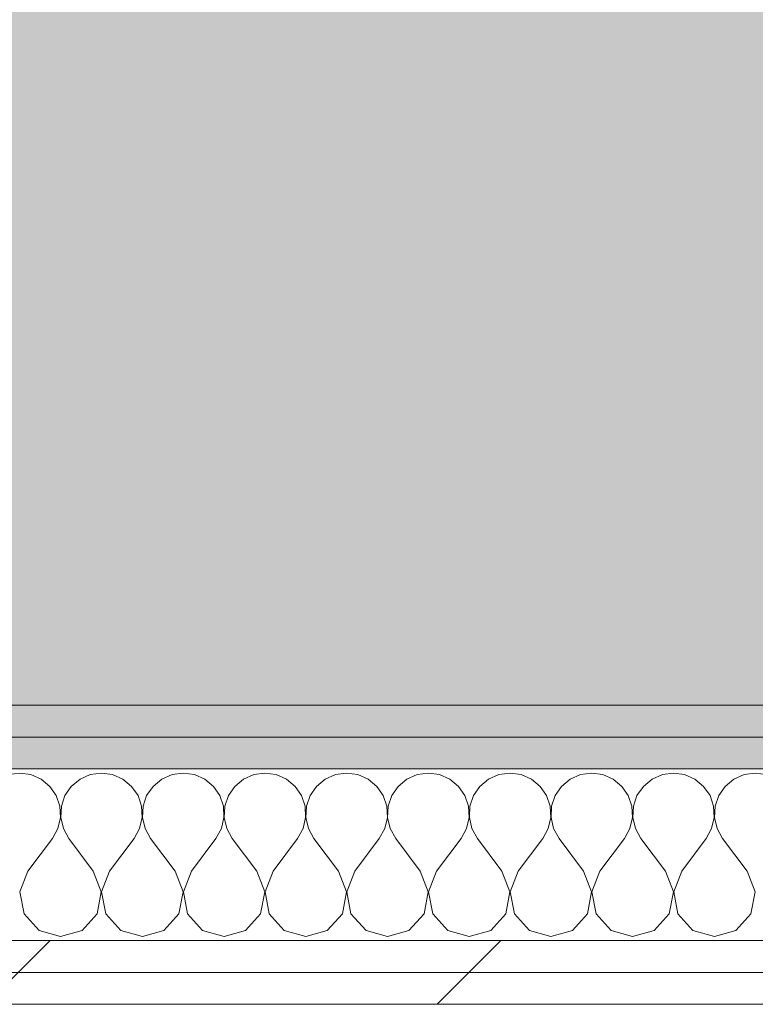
# Model space of a CAD drawing. Header units: millimetres. Extents: x -30280 to 19093, y -19284 to 4746.
# Tile 177 of 256: x -2167 to -1867, y -17072 to -16670. Entities that reach past the tile are written whole.
import ezdxf

# ---------------------------------------------------------------- set-up
doc = ezdxf.new("R2010")
doc.units = ezdxf.units.MM
doc.header["$MEASUREMENT"] = 0
doc.linetypes.add('Wipeout_Contour', pattern=[1000, 0, -1000])
doc.layers.add('Nuevo_07_CR_Cel Ras vinilic', color=7, linetype='Continuous')
doc.layers.add('Nuevo_08_E_Envans secs', color=7, linetype='Continuous')
for name, color, linetype, lineweight, true_color in [('Nuevo_07_CR_Cel Ras vinilic_Pluma_Nº__102', 7, 'Continuous', 5, 0xcccccc), ('Nuevo_07_CR_Cel Ras vinilic_Pluma_Nº__79', 7, 'Continuous', 5, 0xaaffd5), ('Nuevo_08_E_Envans secs_Pluma_Nº__102', 7, 'Continuous', 5, 0xcccccc), ('Nuevo_08_E_Envans secs_Pluma_Nº__177', 7, 'Continuous', 15, 0xf7e046), ('Nuevo_08_E_Envans secs_Pluma_Nº__79', 7, 'Continuous', 5, 0xaaffd5)]:
    doc.layers.add(name, color=color, linetype=linetype, lineweight=lineweight, true_color=true_color)
doc.layers.add('Nuevo_08_E_Envans secs_Pluma_Nº__1', color=7, linetype='Continuous', lineweight=5)
pattern_1 = [(45, (0, 0), (-183.8478, 183.8478), [195, -65]), (45, (7e-14, 183.85), (-183.8478, 183.8478), [195, -65])]

# ---------------------------------------------------------------- blocks, each defined once
blk = doc.blocks.new('*X766')
at = {"layer": 'Nuevo_08_E_Envans secs_Pluma_Nº__102', "color": 254, "linetype": 'Continuous', "lineweight": 5, "true_color": 0xcccccc}
for p, q in [((-2166.67, -16977.64), (-2171.22, -16978.28)), ((-2162.11, -16978.28), (-2166.67, -16977.64)), ((-2157.9, -16980.13), (-2162.11, -16978.28)), ((-2154.36, -16983.07), (-2157.9, -16980.13)), ((-2142.1, -16980.13), (-2145.64, -16983.07)), ((-2137.89, -16978.28), (-2142.1, -16980.13)), ((-2133.33, -16977.64), (-2137.89, -16978.28)), ((-2128.78, -16978.28), (-2133.33, -16977.64)), ((-2124.57, -16980.13), (-2128.78, -16978.28)), ((-2121.03, -16983.07), (-2124.57, -16980.13)), ((-2108.76, -16980.13), (-2112.3, -16983.07)), ((-2104.55, -16978.28), (-2108.76, -16980.13)), ((-2100, -16977.64), (-2104.55, -16978.28)), ((-2095.45, -16978.28), (-2100, -16977.64)), ((-2091.24, -16980.13), (-2095.45, -16978.28)), ((-2087.7, -16983.07), (-2091.24, -16980.13)), ((-2075.43, -16980.13), (-2078.97, -16983.07)), ((-2071.22, -16978.28), (-2075.43, -16980.13)), ((-2066.67, -16977.64), (-2071.22, -16978.28)), ((-2062.11, -16978.28), (-2066.67, -16977.64)), ((-2057.9, -16980.13), (-2062.11, -16978.28)), ((-2054.36, -16983.07), (-2057.9, -16980.13)), ((-2042.1, -16980.13), (-2045.64, -16983.07)), ((-2037.89, -16978.28), (-2042.1, -16980.13)), ((-2033.33, -16977.64), (-2037.89, -16978.28)), ((-2028.78, -16978.28), (-2033.33, -16977.64)), ((-2024.57, -16980.13), (-2028.78, -16978.28)), ((-2021.03, -16983.07), (-2024.57, -16980.13)), ((-2008.76, -16980.13), (-2012.3, -16983.07)), ((-2004.55, -16978.28), (-2008.76, -16980.13)), ((-2000, -16977.64), (-2004.55, -16978.28)), ((-1995.45, -16978.28), (-2000, -16977.64)), ((-1991.24, -16980.13), (-1995.45, -16978.28)), ((-1987.7, -16983.07), (-1991.24, -16980.13)), ((-1975.43, -16980.13), (-1978.97, -16983.07)), ((-1971.22, -16978.28), (-1975.43, -16980.13)), ((-1966.67, -16977.64), (-1971.22, -16978.28)), ((-1962.11, -16978.28), (-1966.67, -16977.64)), ((-1957.9, -16980.13), (-1962.11, -16978.28)), ((-1954.36, -16983.07), (-1957.9, -16980.13)), ((-1942.1, -16980.13), (-1945.64, -16983.07)), ((-1937.89, -16978.28), (-1942.1, -16980.13)), ((-1933.33, -16977.64), (-1937.89, -16978.28)), ((-1928.78, -16978.28), (-1933.33, -16977.64)), ((-1924.57, -16980.13), (-1928.78, -16978.28)), ((-1921.03, -16983.07), (-1924.57, -16980.13)), ((-1908.76, -16980.13), (-1912.3, -16983.07)), ((-1904.55, -16978.28), (-1908.76, -16980.13)), ((-1900, -16977.64), (-1904.55, -16978.28)), ((-1895.45, -16978.28), (-1900, -16977.64)), ((-1891.24, -16980.13), (-1895.45, -16978.28)), ((-1887.7, -16983.07), (-1891.24, -16980.13)), ((-1875.43, -16980.13), (-1878.97, -16983.07)), ((-1871.22, -16978.28), (-1875.43, -16980.13)), ((-1866.67, -16977.64), (-1871.22, -16978.28)), ((-1862.11, -16978.28), (-1866.67, -16977.64)), ((-2151.76, -16986.86), (-2154.36, -16983.07)), ((-2145.64, -16983.07), (-2148.24, -16986.86)), ((-2118.43, -16986.86), (-2121.03, -16983.07)), ((-2112.3, -16983.07), (-2114.91, -16986.86)), ((-2085.09, -16986.86), (-2087.7, -16983.07)), ((-2078.97, -16983.07), (-2081.57, -16986.86)), ((-2051.76, -16986.86), (-2054.36, -16983.07)), ((-2045.64, -16983.07), (-2048.24, -16986.86)), ((-2018.43, -16986.86), (-2021.03, -16983.07)), ((-2012.3, -16983.07), (-2014.91, -16986.86)), ((-1985.09, -16986.86), (-1987.7, -16983.07)), ((-1978.97, -16983.07), (-1981.57, -16986.86)), ((-1951.76, -16986.86), (-1954.36, -16983.07)), ((-1945.64, -16983.07), (-1948.24, -16986.86)), ((-1918.43, -16986.86), (-1921.03, -16983.07)), ((-1912.3, -16983.07), (-1914.91, -16986.86)), ((-1885.09, -16986.86), (-1887.7, -16983.07)), ((-1878.97, -16983.07), (-1881.57, -16986.86)), ((-2150.29, -16991.21), (-2151.76, -16986.86)), ((-2148.24, -16986.86), (-2149.71, -16991.21)), ((-2116.96, -16991.21), (-2118.43, -16986.86)), ((-2114.91, -16986.86), (-2116.38, -16991.21)), ((-2083.62, -16991.21), (-2085.09, -16986.86)), ((-2081.57, -16986.86), (-2083.04, -16991.21)), ((-2050.29, -16991.21), (-2051.76, -16986.86)), ((-2048.24, -16986.86), (-2049.71, -16991.21)), ((-2016.96, -16991.21), (-2018.43, -16986.86)), ((-2014.91, -16986.86), (-2016.38, -16991.21)), ((-1983.62, -16991.21), (-1985.09, -16986.86)), ((-1981.57, -16986.86), (-1983.04, -16991.21)), ((-1950.29, -16991.21), (-1951.76, -16986.86)), ((-1948.24, -16986.86), (-1949.71, -16991.21)), ((-1916.96, -16991.21), (-1918.43, -16986.86)), ((-1914.91, -16986.86), (-1916.38, -16991.21)), ((-1883.62, -16991.21), (-1885.09, -16986.86)), ((-1881.57, -16986.86), (-1883.04, -16991.21)), ((-2150.07, -16995.81), (-2150.29, -16991.21)), ((-2149.71, -16991.21), (-2149.93, -16995.81)), ((-2116.73, -16995.81), (-2116.96, -16991.21)), ((-2116.38, -16991.21), (-2116.6, -16995.81)), ((-2083.4, -16995.81), (-2083.62, -16991.21)), ((-2083.04, -16991.21), (-2083.27, -16995.81)), ((-2050.07, -16995.81), (-2050.29, -16991.21)), ((-2049.71, -16991.21), (-2049.93, -16995.81)), ((-2016.73, -16995.81), (-2016.96, -16991.21)), ((-2016.38, -16991.21), (-2016.6, -16995.81)), ((-1983.4, -16995.81), (-1983.62, -16991.21)), ((-1983.04, -16991.21), (-1983.27, -16995.81)), ((-1950.07, -16995.81), (-1950.29, -16991.21)), ((-1949.71, -16991.21), (-1949.93, -16995.81)), ((-1916.73, -16995.81), (-1916.96, -16991.21)), ((-1916.38, -16991.21), (-1916.6, -16995.81)), ((-1883.4, -16995.81), (-1883.62, -16991.21)), ((-1883.04, -16991.21), (-1883.27, -16995.81)), ((-2151.11, -17000.28), (-2150.07, -16995.81)), ((-2149.93, -16995.81), (-2148.89, -17000.28)), ((-2117.77, -17000.28), (-2116.73, -16995.81)), ((-2116.6, -16995.81), (-2115.56, -17000.28)), ((-2084.44, -17000.28), (-2083.4, -16995.81)), ((-2083.27, -16995.81), (-2082.23, -17000.28)), ((-2051.11, -17000.28), (-2050.07, -16995.81)), ((-2049.93, -16995.81), (-2048.89, -17000.28)), ((-2017.77, -17000.28), (-2016.73, -16995.81)), ((-2016.6, -16995.81), (-2015.56, -17000.28)), ((-1984.44, -17000.28), (-1983.4, -16995.81)), ((-1983.27, -16995.81), (-1982.23, -17000.28)), ((-1951.11, -17000.28), (-1950.07, -16995.81)), ((-1949.93, -16995.81), (-1948.89, -17000.28)), ((-1917.77, -17000.28), (-1916.73, -16995.81)), ((-1916.6, -16995.81), (-1915.56, -17000.28)), ((-1884.44, -17000.28), (-1883.4, -16995.81)), ((-1883.27, -16995.81), (-1882.23, -17000.28)), ((-2153.33, -17004.31), (-2151.11, -17000.28)), ((-2148.89, -17000.28), (-2146.67, -17004.31)), ((-2120, -17004.31), (-2117.77, -17000.28)), ((-2115.56, -17000.28), (-2113.33, -17004.31)), ((-2086.67, -17004.31), (-2084.44, -17000.28)), ((-2082.23, -17000.28), (-2080, -17004.31)), ((-2053.33, -17004.31), (-2051.11, -17000.28)), ((-2048.89, -17000.28), (-2046.67, -17004.31)), ((-2020, -17004.31), (-2017.77, -17000.28)), ((-2015.56, -17000.28), (-2013.33, -17004.31)), ((-1986.67, -17004.31), (-1984.44, -17000.28)), ((-1982.23, -17000.28), (-1980, -17004.31)), ((-1953.33, -17004.31), (-1951.11, -17000.28)), ((-1948.89, -17000.28), (-1946.67, -17004.31)), ((-1920, -17004.31), (-1917.77, -17000.28)), ((-1915.56, -17000.28), (-1913.33, -17004.31)), ((-1886.67, -17004.31), (-1884.44, -17000.28)), ((-1882.23, -17000.28), (-1880, -17004.31)), ((-2163.33, -17017.64), (-2153.33, -17004.31)), ((-2136.67, -17017.64), (-2146.67, -17004.31)), ((-2130, -17017.64), (-2120, -17004.31)), ((-2103.33, -17017.64), (-2113.33, -17004.31)), ((-2096.67, -17017.64), (-2086.67, -17004.31)), ((-2070, -17017.64), (-2080, -17004.31)), ((-2063.33, -17017.64), (-2053.33, -17004.31)), ((-2036.67, -17017.64), (-2046.67, -17004.31)), ((-2030, -17017.64), (-2020, -17004.31)), ((-2003.33, -17017.64), (-2013.33, -17004.31)), ((-1996.67, -17017.64), (-1986.67, -17004.31)), ((-1970, -17017.64), (-1980, -17004.31)), ((-1963.33, -17017.64), (-1953.33, -17004.31)), ((-1936.67, -17017.64), (-1946.67, -17004.31)), ((-1930, -17017.64), (-1920, -17004.31)), ((-1903.33, -17017.64), (-1913.33, -17004.31)), ((-1896.67, -17017.64), (-1886.67, -17004.31)), ((-1870, -17017.64), (-1880, -17004.31)), ((-2163.33, -17017.64), (-2166.6, -17026.15)), ((-2133.4, -17026.15), (-2136.67, -17017.64)), ((-2130, -17017.64), (-2133.27, -17026.15)), ((-2100.07, -17026.15), (-2103.33, -17017.64)), ((-2096.67, -17017.64), (-2099.93, -17026.15)), ((-2066.73, -17026.15), (-2070, -17017.64)), ((-2063.33, -17017.64), (-2066.6, -17026.15)), ((-2033.4, -17026.15), (-2036.67, -17017.64)), ((-2030, -17017.64), (-2033.27, -17026.15)), ((-2000.07, -17026.15), (-2003.33, -17017.64)), ((-1996.67, -17017.64), (-1999.93, -17026.15)), ((-1966.73, -17026.15), (-1970, -17017.64)), ((-1963.33, -17017.64), (-1966.6, -17026.15)), ((-1933.4, -17026.15), (-1936.67, -17017.64)), ((-1930, -17017.64), (-1933.27, -17026.15)), ((-1900.07, -17026.15), (-1903.33, -17017.64)), ((-1896.67, -17017.64), (-1899.93, -17026.15)), ((-1866.73, -17026.15), (-1870, -17017.64)), ((-2166.6, -17026.15), (-2164.91, -17035.1)), ((-2135.09, -17035.1), (-2133.4, -17026.15)), ((-2133.27, -17026.15), (-2131.57, -17035.1)), ((-2101.76, -17035.1), (-2100.07, -17026.15)), ((-2099.93, -17026.15), (-2098.24, -17035.1)), ((-2068.43, -17035.1), (-2066.73, -17026.15)), ((-2066.6, -17026.15), (-2064.91, -17035.1)), ((-2035.09, -17035.1), (-2033.4, -17026.15)), ((-2033.27, -17026.15), (-2031.57, -17035.1)), ((-2001.76, -17035.1), (-2000.07, -17026.15)), ((-1999.93, -17026.15), (-1998.24, -17035.1)), ((-1968.43, -17035.1), (-1966.73, -17026.15)), ((-1966.6, -17026.15), (-1964.91, -17035.1)), ((-1935.09, -17035.1), (-1933.4, -17026.15)), ((-1933.27, -17026.15), (-1931.57, -17035.1)), ((-1901.76, -17035.1), (-1900.07, -17026.15)), ((-1899.93, -17026.15), (-1898.24, -17035.1)), ((-1868.43, -17035.1), (-1866.73, -17026.15)), ((-2164.91, -17035.1), (-2158.76, -17041.82)), ((-2141.24, -17041.82), (-2135.09, -17035.1)), ((-2131.57, -17035.1), (-2125.43, -17041.82)), ((-2107.9, -17041.82), (-2101.76, -17035.1)), ((-2098.24, -17035.1), (-2092.1, -17041.82)), ((-2074.57, -17041.82), (-2068.43, -17035.1)), ((-2064.91, -17035.1), (-2058.76, -17041.82)), ((-2041.24, -17041.82), (-2035.09, -17035.1)), ((-2031.57, -17035.1), (-2025.43, -17041.82)), ((-2007.9, -17041.82), (-2001.76, -17035.1)), ((-1998.24, -17035.1), (-1992.1, -17041.82)), ((-1974.57, -17041.82), (-1968.43, -17035.1)), ((-1964.91, -17035.1), (-1958.76, -17041.82)), ((-1941.24, -17041.82), (-1935.09, -17035.1)), ((-1931.57, -17035.1), (-1925.43, -17041.82)), ((-1907.9, -17041.82), (-1901.76, -17035.1)), ((-1898.24, -17035.1), (-1892.1, -17041.82)), ((-1874.57, -17041.82), (-1868.43, -17035.1)), ((-2158.76, -17041.82), (-2150, -17044.31)), ((-2150, -17044.31), (-2141.24, -17041.82)), ((-2125.43, -17041.82), (-2116.67, -17044.31)), ((-2116.67, -17044.31), (-2107.9, -17041.82)), ((-2092.1, -17041.82), (-2083.33, -17044.31)), ((-2083.33, -17044.31), (-2074.57, -17041.82)), ((-2058.76, -17041.82), (-2050, -17044.31)), ((-2050, -17044.31), (-2041.24, -17041.82)), ((-2025.43, -17041.82), (-2016.67, -17044.31)), ((-2016.67, -17044.31), (-2007.9, -17041.82)), ((-1992.1, -17041.82), (-1983.33, -17044.31)), ((-1983.33, -17044.31), (-1974.57, -17041.82)), ((-1958.76, -17041.82), (-1950, -17044.31)), ((-1950, -17044.31), (-1941.24, -17041.82)), ((-1925.43, -17041.82), (-1916.67, -17044.31)), ((-1916.67, -17044.31), (-1907.9, -17041.82)), ((-1892.1, -17041.82), (-1883.33, -17044.31)), ((-1883.33, -17044.31), (-1874.57, -17041.82))]:
    blk.add_line(p, q, dxfattribs=at)
blk = doc.blocks.new('Muro_123_1', base_point=(-3842.41, -17083.98))
at = {"layer": 'Nuevo_08_E_Envans secs_Pluma_Nº__79', "linetype": 'Continuous', "lineweight": 5, "true_color": 0xaaffd5}
for points in [[(-3816.42, -16962.98), (-1743.22, -16962.98), (-1743.22, -16949.98), (-3816.41, -16949.98)], [(-3829.43, -16975.98), (-1743.22, -16975.98), (-1743.22, -16962.98), (-3829.42, -16962.98)]]:
    blk.add_hatch(color=121, dxfattribs=at).paths.add_polyline_path(points)
at = {"layer": 'Nuevo_08_E_Envans secs_Pluma_Nº__1', "color": 7, "linetype": 'Continuous', "lineweight": 5}
for p, q in [((-3816.42, -16962.98), (-1743.22, -16962.98)), ((-3829.43, -16975.98), (-1743.22, -16975.98))]:
    blk.add_line(p, q, dxfattribs=at)
at = {"layer": 'Nuevo_08_E_Envans secs_Pluma_Nº__1', "color": 7, "linetype": 'Continuous', "lineweight": 5, "flags": 128}
blk.add_lwpolyline([(-1743.22, -16949.98), (-3816.41, -16949.98)], dxfattribs=at)
at = {"color": 254, "linetype": 'Wipeout_Contour', "lineweight": 0, "ltscale": 69293.939169}
blk.add_wipeout([(-3842.41, -17071.98), (-1743.22, -17071.98), (-1743.22, -17058.98), (-3842.41, -17058.98)], dxfattribs=at).dxf.layer = 'Nuevo_08_E_Envans secs'
at = {"layer": 'Nuevo_08_E_Envans secs_Pluma_Nº__177', "linetype": 'Continuous', "lineweight": 15, "true_color": 0xf7e046}
h = blk.add_hatch(dxfattribs=at)
h.set_pattern_fill('Panellat_HPL_0001', color=53, style=0, pattern_type=2)
h.set_pattern_definition(pattern_1)
h.paths.add_polyline_path([(-3842.41, -17071.98), (-1743.22, -17071.98), (-1743.22, -17058.98), (-3842.41, -17058.98)])
at = {"layer": 'Nuevo_08_E_Envans secs_Pluma_Nº__1', "color": 7, "linetype": 'Continuous', "lineweight": 5}
blk.add_line((-3842.41, -17071.98), (-1743.22, -17071.98), dxfattribs=at)
at = {"color": 254, "linetype": 'Wipeout_Contour', "lineweight": 0, "ltscale": 69242.709302}
blk.add_wipeout([(-3842.41, -17058.98), (-1743.22, -17058.98), (-1743.22, -17045.98), (-3842.41, -17045.98)], dxfattribs=at).dxf.layer = 'Nuevo_08_E_Envans secs'
at = {"layer": 'Nuevo_08_E_Envans secs_Pluma_Nº__177', "linetype": 'Continuous', "lineweight": 15, "true_color": 0xf7e046}
h = blk.add_hatch(dxfattribs=at)
h.set_pattern_fill('Panellat_HPL_0001', color=53, style=0, pattern_type=2)
h.set_pattern_definition(pattern_1)
h.paths.add_polyline_path([(-3842.41, -17058.98), (-1743.22, -17058.98), (-1743.22, -17045.98), (-3842.41, -17045.98)])
at = {"layer": 'Nuevo_08_E_Envans secs_Pluma_Nº__1', "color": 7, "linetype": 'Continuous', "lineweight": 5}
for p, q in [((-3842.41, -17045.98), (-1743.22, -17045.98)), ((-3842.41, -17058.98), (-1743.22, -17058.98))]:
    blk.add_line(p, q, dxfattribs=at)
at = {"layer": 'Nuevo_08_E_Envans secs', "color": 7, "lineweight": 20}
blk.add_blockref('*X766', (0, 0), dxfattribs=at)
blk = doc.blocks.new('Forjado_315_1', base_point=(-3816.41, -16949.98))
at = {"layer": 'Nuevo_07_CR_Cel Ras vinilic_Pluma_Nº__79', "linetype": 'Continuous', "lineweight": 0, "true_color": 0x2a3f35}
blk.add_hatch(color=119, dxfattribs=at).paths.add_polyline_path([(-3816.41, -16949.98), (-1689.31, -16949.98), (-1687, -13808.56), (-3816.41, -13808.56)])
at = {"layer": 'Nuevo_07_CR_Cel Ras vinilic_Pluma_Nº__102', "color": 254, "linetype": 'Continuous', "lineweight": 5, "true_color": 0xcccccc, "flags": 128}
blk.add_lwpolyline([(-3816.41, -16949.98), (-1689.31, -16949.98), (-1687, -13808.56), (-3816.41, -13808.56)], close=True, dxfattribs=at)

msp = doc.modelspace()

# ---------------------------------------------------------------- block references
at = {"layer": 'Nuevo_08_E_Envans secs', "color": 7, "lineweight": 20}
msp.add_blockref('Muro_123_1', (-3842.41, -17083.98), dxfattribs=at)

# ---------------------------------------------------------------- next in the draw order: block references
at = {"layer": 'Nuevo_07_CR_Cel Ras vinilic', "color": 254, "linetype": 'Continuous', "lineweight": 5, "true_color": 0xcccccc}
msp.add_blockref('Forjado_315_1', (-3816.41, -16949.98), dxfattribs=at)

doc.saveas('drawing.dxf')
